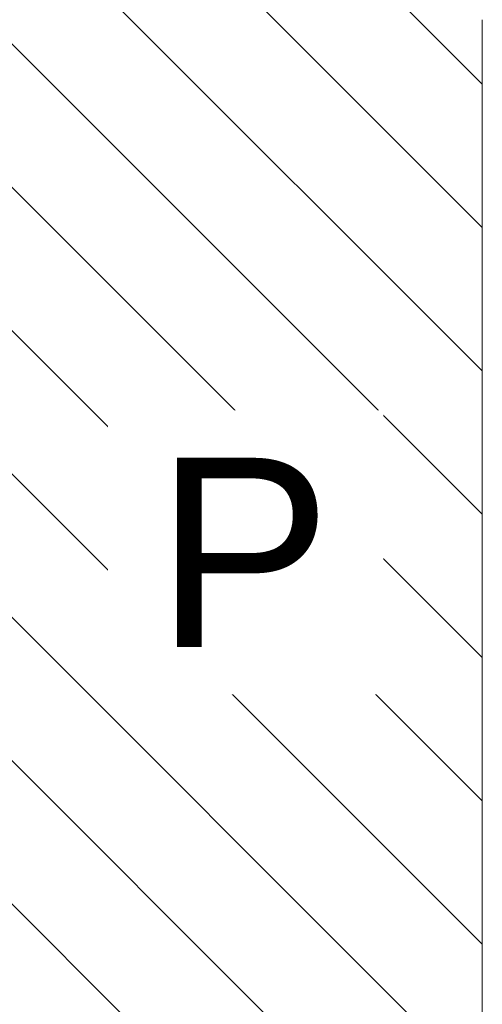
# Model space of a CAD drawing. Header units: centimetres. Extents: x -1434 to 23895, y -8842 to 3590.
# Tile 47 of 75: x 19654 to 21023, y -3383 to -469. Entities that reach past the tile are written whole.
import ezdxf

# ---------------------------------------------------------------- set-up
doc = ezdxf.new("R2010")
doc.units = ezdxf.units.CM
for name, color, linetype, lineweight in [('A-DETL-GENF', 92, 'Continuous', 13), ('A-DETL-MEDM', 33, 'Continuous', 13), ('G-ANNO-TEXT', 231, 'Continuous', 13)]:
    doc.layers.add(name, color=color, linetype=linetype, lineweight=lineweight)
doc.styles.add('Arial_8', font='arial.ttf', dxfattribs={"height": 560})

msp = doc.modelspace()

# ---------------------------------------------------------------- hatches: boundary and pattern name
at = {"layer": 'A-DETL-GENF', "lineweight": 18}
h = msp.add_hatch(dxfattribs=at)
h.set_pattern_fill('FP_1', color=250, style=0, pattern_type=2)
h.set_pattern_definition([(315, (11877.47, 0), (212.132, 212.132), [])])
h.paths.add_polyline_path([(6506, -8842), (7496, -8842), (7856, -6952), (6506, -6952), (6386, -7582), (6506, -7582), (6386, -8212), (6506, -8212), (6386, -8842)], flags=0)
h.paths.add_polyline_path([(21023, -7423), (21023, -469), (20933, -469), (20933, 758), (19853, 758), (19853, 1054), (13283, 1054), (13283, -442), (15683, -442), (15683, -3319), (13283, -3319), (13283, -4155), (15683, -4155), (15683, -7423), (17153, -7423), (17153, -4573), (19553, -4573), (19553, -7423)], flags=0)
h.paths.add_polyline_path([(12324, -7135), (13136, -7135), (13136, -4225), (12356, -4225), (12356, -6025), (6506, -6025), (6506, -6925), (8156, -6925), (8156, -7135), (11954, -7135)], flags=0)
h.paths.add_polyline_path([(10524, -4155), (12324, -4155), (12324, -2655), (6324, -2655), (6324, -3135), (3287, -3135), (3287, -4155), (8124, -4155), (8124, -3581), (10524, -3581)], flags=0)
h.paths.add_polyline_path([(17153, -3346), (17153, -288), (19553, -288), (19553, -3346)], flags=0)
h.paths.add_polyline_path([(11954, -1215), (11954, 465), (3887, 465), (3887, -735), (6324, -735), (6324, -1215)], flags=0)

# ---------------------------------------------------------------- linework, layer by layer
at = {"layer": 'A-DETL-MEDM', "lineweight": 9}
msp.add_line((21023, -7423), (21023, -469), dxfattribs=at)

# ---------------------------------------------------------------- next in the draw order: texts
at = {"layer": 'G-ANNO-TEXT', "color": 7, "insert": (20055.1, -1765.6), "char_height": 560, "width": 535.3, "attachment_point": 1, "line_spacing_factor": 0.936439, "style": 'Arial_8', "bg_fill": 3, "box_fill_scale": 1.25, "bg_fill_color": 256, "bg_fill_true_color": 13158600, "bg_fill_transparency": 0}
msp.add_mtext('\\pxt4.53571,9.07143,13.60714,18.14286,22.67857,27.21429,31.75,36.28571,40.82143,45.35714,49.89286,54.42857,58.96429,63.5,68.03571,72.57143,77.10714,81.64286,86.17857,90.71429,95.25,99.78571,104.32143,108.85714,113.39286,117.92857,122.46429,127,131.53571,136.07143,140.60714,145.14286;{P}', dxfattribs=at)

doc.saveas('drawing.dxf')
